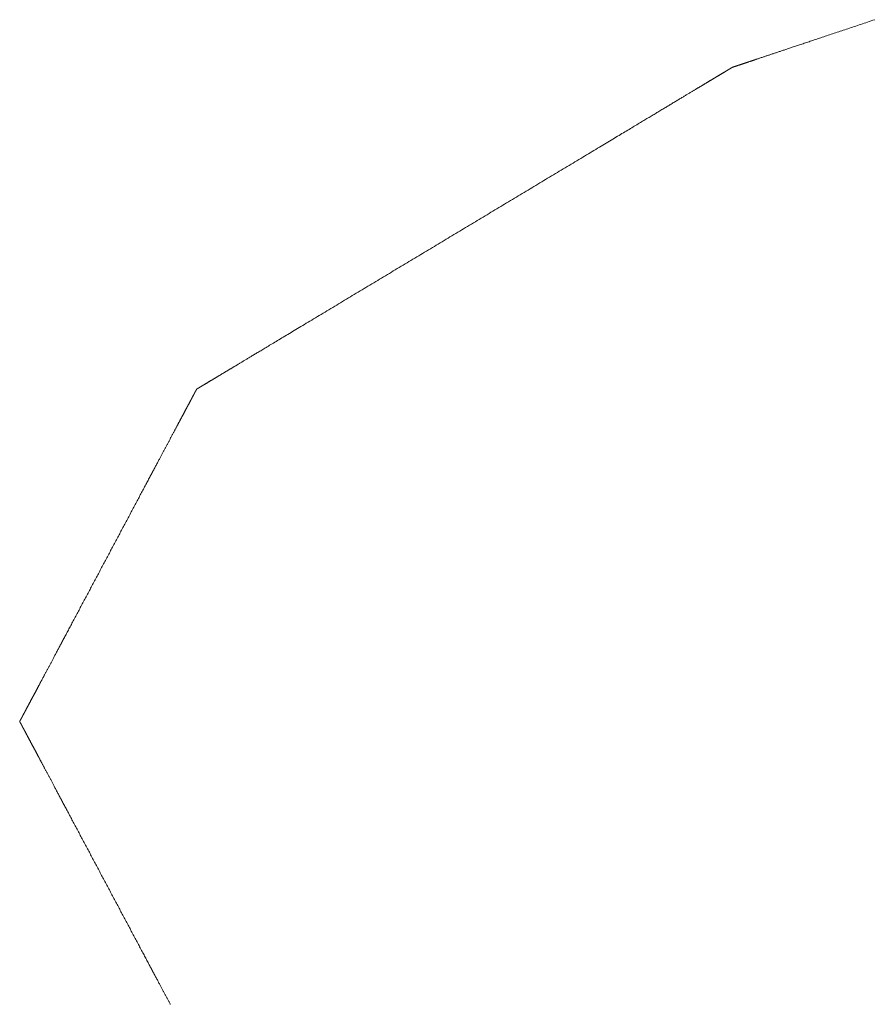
# Model space of a CAD drawing. Header units: inches. Extents: x 0 to 841, y 0 to 594.
# Tile 42 of 129: x 319 to 331, y 235 to 249. Entities that reach past the tile are written whole.
import ezdxf

# ---------------------------------------------------------------- set-up
doc = ezdxf.new("R2010")
doc.units = ezdxf.units.IN
doc.header["$LTSCALE"] = 46.255
doc.header["$MEASUREMENT"] = 0
doc.layers.get('0').update_dxf_attribs({"lineweight": 0})

msp = doc.modelspace()

# ---------------------------------------------------------------- linework, layer by layer
at = {"color": 2, "linetype": 'Continuous'}
msp.add_lwpolyline([(330.6668, 248.9744), (330.64, 248.9654), (330.6137, 248.9566), (330.5878, 248.948), (330.5625, 248.9395), (330.5376, 248.9312), (330.5131, 248.923), (330.489, 248.915), (330.4653, 248.9071), (330.4419, 248.8992), (330.4188, 248.8915), (330.396, 248.8839), (330.3733, 248.8763), (330.3509, 248.8688), (330.3286, 248.8614), (330.3065, 248.854), (330.2845, 248.8467), (330.2625, 248.8393), (330.2406, 248.832), (330.2186, 248.8247), (330.1967, 248.8173), (330.1748, 248.81), (330.153, 248.8027), (330.1312, 248.7955), (330.1095, 248.7882), (330.088, 248.781), (330.0665, 248.7738), (330.0451, 248.7667), (330.0239, 248.7596), (330.0029, 248.7526), (329.982, 248.7456), (329.9614, 248.7387), (329.9409, 248.7319), (329.9207, 248.7251), (329.9007, 248.7185), (329.881, 248.7119), (329.8615, 248.7054), (329.8422, 248.6989), (329.8232, 248.6926), (329.8045, 248.6863), (329.7859, 248.6801), (329.7677, 248.674), (329.7496, 248.668), (329.7318, 248.6621), (329.7143, 248.6562), (329.697, 248.6504), (329.6799, 248.6447), (329.6631, 248.6391), (329.6465, 248.6336), (329.6302, 248.6281), (329.6141, 248.6227), (329.5983, 248.6174), (329.5827, 248.6122), (329.5673, 248.6071), (329.5522, 248.6021), (329.5374, 248.5971), (329.5227, 248.5922), (329.5084, 248.5874), (329.4942, 248.5827), (329.4803, 248.578), (329.4667, 248.5735), (329.4533, 248.569), (329.4401, 248.5646), (329.4272, 248.5603), (329.4145, 248.5561), (329.4021, 248.5519), (329.3899, 248.5478), (329.3778, 248.5438), (329.366, 248.5398), (329.3543, 248.5359), (329.3427, 248.5321), (329.3313, 248.5282), (329.32, 248.5245), (329.3088, 248.5207), (329.2976, 248.517), (329.2866, 248.5133), (329.2755, 248.5096), (329.2645, 248.506), (329.2536, 248.5023), (329.2426, 248.4986), (329.2317, 248.495), (329.2207, 248.4913), (329.2098, 248.4877), (329.1989, 248.484), (329.1881, 248.4804), (329.1773, 248.4768), (329.1665, 248.4732), (329.1559, 248.4697), (329.1453, 248.4661), (329.1348, 248.4626), (329.1243, 248.4591), (329.114, 248.4557), (329.1038, 248.4522), (329.0937, 248.4489), (329.0837, 248.4455), (329.0738, 248.4422), (329.0641, 248.439), (329.0545, 248.4358), (329.045, 248.4326), (329.0357, 248.4295), (329.0265, 248.4264), (329.0175, 248.4234), (329.0086, 248.4205), (328.9999, 248.4176), (328.9913, 248.4147), (328.983, 248.4119), (328.9748, 248.4092), (328.9667, 248.4065), (328.9589, 248.4038), (328.9512, 248.4013), (328.9437, 248.3988), (328.9364, 248.3963), (328.9292, 248.394), (328.9223, 248.3916), (328.9155, 248.3894), (328.909, 248.3872), (328.9026, 248.385), (328.8963, 248.383), (328.8903, 248.3809), (328.8845, 248.379), (328.8788, 248.3771), (328.8733, 248.3753), (328.868, 248.3735), (328.8629, 248.3718), (328.858, 248.3701), (328.8532, 248.3686), (328.8486, 248.367), (328.8442, 248.3655), (328.8399, 248.3641), (328.8357, 248.3627), (328.8317, 248.3614), (328.8278, 248.3601), (328.8241, 248.3588), (328.8204, 248.3576), (328.8169, 248.3564), (328.8134, 248.3553), (328.81, 248.3541), (328.8067, 248.353), (328.8035, 248.3519), (328.8003, 248.3509), (328.7972, 248.3499), (328.7942, 248.3488), (328.7911, 248.3478), (328.7882, 248.3468), (328.7853, 248.3459), (328.7824, 248.3449), (328.7795, 248.3439), (328.7767, 248.343), (328.7739, 248.3421), (328.7711, 248.3411), (328.7683, 248.3402), (328.7656, 248.3393), (328.7628, 248.3384), (328.7601, 248.3374), (328.7573, 248.3365), (328.7546, 248.3356), (328.7519, 248.3347), (328.7491, 248.3338), (328.7464, 248.3329), (328.7437, 248.332), (328.741, 248.3311), (328.7383, 248.3302), (328.7357, 248.3293), (328.733, 248.3284), (328.7304, 248.3275), (328.7278, 248.3267), (328.7252, 248.3258), (328.7226, 248.3249), (328.7201, 248.3241), (328.7176, 248.3233), (328.7151, 248.3224), (328.7127, 248.3216), (328.7103, 248.3208), (328.7079, 248.32), (328.7056, 248.3192), (328.7033, 248.3185), (328.7011, 248.3177), (328.6989, 248.317), (328.6967, 248.3162), (328.6945, 248.3155), (328.6924, 248.3148), (328.6904, 248.3141), (328.6884, 248.3135), (328.6864, 248.3128), (328.6845, 248.3122), (328.6826, 248.3116), (328.6808, 248.3109), (328.679, 248.3104), (328.6773, 248.3098), (328.6756, 248.3092), (328.674, 248.3087), (328.6724, 248.3082), (328.6708, 248.3077), (328.6694, 248.3072), (328.6679, 248.3067), (328.6665, 248.3062), (328.6652, 248.3058), (328.6639, 248.3054), (328.6627, 248.3049), (328.6615, 248.3046), (328.6604, 248.3042), (328.6594, 248.3038), (328.6583, 248.3035), (328.6574, 248.3031), (328.6564, 248.3028), (328.6556, 248.3025), (328.6547, 248.3022), (328.6539, 248.302), (328.6531, 248.3017), (328.6524, 248.3014), (328.6517, 248.3012), (328.651, 248.301), (328.6504, 248.3008), (328.6497, 248.3006), (328.6492, 248.3004), (328.6486, 248.3002), (328.648, 248.3), (328.6475, 248.2998), (328.647, 248.2997), (328.6465, 248.2995), (328.646, 248.2993), (328.6456, 248.2992), (328.6451, 248.299), (328.6447, 248.2989), (328.6443, 248.2987), (328.6439, 248.2986), (328.6435, 248.2984), (328.6431, 248.2983), (328.6427, 248.2981), (328.6424, 248.298), (328.642, 248.2978), (328.6417, 248.2976), (328.6413, 248.2974), (328.641, 248.2972), (328.6407, 248.297), (328.6403, 248.2969), (328.64, 248.2967), (328.6397, 248.2965), (328.6393, 248.2963), (328.639, 248.2961), (328.6387, 248.2958), (328.6384, 248.2956), (328.638, 248.2954), (328.6377, 248.2952), (328.6374, 248.295), (328.637, 248.2948), (328.6367, 248.2946), (328.6363, 248.2944), (328.636, 248.2942), (328.6356, 248.294), (328.6352, 248.2937), (328.6348, 248.2935), (328.6344, 248.2933), (328.634, 248.293), (328.6336, 248.2928), (328.6332, 248.2925), (328.6328, 248.2923), (328.6323, 248.292), (328.6318, 248.2917), (328.6314, 248.2915), (328.6309, 248.2912), (328.6304, 248.2909), (328.6298, 248.2906), (328.6293, 248.2902), (328.6288, 248.2899), (328.6282, 248.2896), (328.6276, 248.2892), (328.6271, 248.2889), (328.6265, 248.2885), (328.6259, 248.2882), (328.6253, 248.2878), (328.6246, 248.2874), (328.624, 248.287), (328.6234, 248.2866), (328.6227, 248.2862), (328.622, 248.2858), (328.6214, 248.2854), (328.6207, 248.285), (328.62, 248.2846), (328.6193, 248.2842), (328.6186, 248.2838), (328.6178, 248.2833), (328.6171, 248.2829), (328.6164, 248.2825), (328.6156, 248.282), (328.6149, 248.2815), (328.6141, 248.2811), (328.6133, 248.2806), (328.6125, 248.2801), (328.6117, 248.2797), (328.6109, 248.2792), (328.6101, 248.2787), (328.6093, 248.2782), (328.6084, 248.2777), (328.6076, 248.2772), (328.6067, 248.2766), (328.6058, 248.2761), (328.6049, 248.2756), (328.604, 248.275), (328.6031, 248.2745), (328.6021, 248.2739), (328.6011, 248.2733), (328.6002, 248.2727), (328.5992, 248.2721), (328.5981, 248.2715), (328.5971, 248.2709), (328.596, 248.2702), (328.5949, 248.2696), (328.5938, 248.2689), (328.5927, 248.2682), (328.5915, 248.2675), (328.5902, 248.2668), (328.589, 248.266), (328.5877, 248.2652), (328.5863, 248.2644), (328.5849, 248.2636), (328.5835, 248.2627), (328.582, 248.2618), (328.5804, 248.2608), (328.5788, 248.2599), (328.5771, 248.2589), (328.5754, 248.2578), (328.5736, 248.2567), (328.5717, 248.2556), (328.5698, 248.2545), (328.5679, 248.2533), (328.5658, 248.2521), (328.5638, 248.2508), (328.5616, 248.2496), (328.5594, 248.2482), (328.5572, 248.2469), (328.5549, 248.2455), (328.5525, 248.2441), (328.5501, 248.2426), (328.5476, 248.2411), (328.545, 248.2396), (328.5424, 248.238), (328.5398, 248.2365), (328.5371, 248.2348), (328.5343, 248.2332), (328.5315, 248.2315), (328.5287, 248.2298), (328.5258, 248.228), (328.5228, 248.2263), (328.5198, 248.2245), (328.5168, 248.2227), (328.5137, 248.2208), (328.5106, 248.2189), (328.5075, 248.217), (328.5043, 248.2151), (328.501, 248.2132), (328.4978, 248.2112), (328.4945, 248.2092), (328.4911, 248.2072), (328.4878, 248.2052), (328.4844, 248.2032), (328.481, 248.2012), (328.4776, 248.1991), (328.4742, 248.1971), (328.4708, 248.195), (328.4673, 248.1929), (328.4638, 248.1908), (328.4604, 248.1888), (328.4569, 248.1867), (328.4535, 248.1846), (328.45, 248.1825), (328.4465, 248.1804), (328.4431, 248.1784), (328.4396, 248.1763), (328.4361, 248.1742), (328.4327, 248.1721), (328.4292, 248.17), (328.4257, 248.1679), (328.4223, 248.1659), (328.4188, 248.1638), (328.4153, 248.1617), (328.4119, 248.1596), (328.4084, 248.1575), (328.4049, 248.1555), (328.4015, 248.1534), (328.398, 248.1513), (328.3945, 248.1492), (328.391, 248.1471), (328.3875, 248.145), (328.3839, 248.1429), (328.3804, 248.1407), (328.3768, 248.1385), (328.3731, 248.1363), (328.3694, 248.1341), (328.3657, 248.1319), (328.3619, 248.1296), (328.358, 248.1273), (328.3541, 248.1249), (328.3501, 248.1225), (328.346, 248.12), (328.3418, 248.1175), (328.3376, 248.115), (328.3333, 248.1124), (328.3289, 248.1098), (328.3244, 248.1071), (328.3199, 248.1044), (328.3152, 248.1016), (328.3105, 248.0988), (328.3058, 248.0959), (328.3009, 248.093), (328.296, 248.09), (328.291, 248.087), (328.2859, 248.084), (328.2807, 248.0809), (328.2755, 248.0777), (328.2702, 248.0745), (328.2648, 248.0713), (328.2593, 248.068), (328.2538, 248.0647), (328.2482, 248.0613), (328.2425, 248.0579), (328.2367, 248.0544), (328.2308, 248.0509), (328.2249, 248.0473), (328.2189, 248.0437), (328.2128, 248.0401), (328.2066, 248.0364), (328.2004, 248.0326), (328.1941, 248.0288), (328.1877, 248.025), (328.1812, 248.0211), (328.1747, 248.0171), (328.168, 248.0131), (328.1612, 248.0091), (328.1544, 248.005), (328.1474, 248.0008), (328.1403, 247.9965), (328.1332, 247.9922), (328.1258, 247.9878), (328.1184, 247.9834), (328.1108, 247.9788), (328.1031, 247.9742), (328.0952, 247.9694), (328.0872, 247.9646), (328.0791, 247.9597), (328.0707, 247.9547), (328.0623, 247.9496), (328.0536, 247.9445), (328.0449, 247.9392), (328.0359, 247.9338), (328.0268, 247.9284), (328.0176, 247.9228), (328.0082, 247.9172), (327.9986, 247.9114), (327.9889, 247.9056), (327.9791, 247.8997), (327.9691, 247.8937), (327.9589, 247.8876), (327.9486, 247.8814), (327.9381, 247.8751), (327.9275, 247.8687), (327.9167, 247.8622), (327.9058, 247.8556), (327.8947, 247.849), (327.8834, 247.8422), (327.872, 247.8354), (327.8605, 247.8284), (327.8488, 247.8214), (327.8369, 247.8143), (327.8249, 247.8071), (327.8127, 247.7998), (327.8004, 247.7924), (327.7879, 247.7849), (327.7753, 247.7773), (327.7625, 247.7696), (327.7496, 247.7618), (327.7365, 247.754), (327.7233, 247.7461), (327.71, 247.7381), (327.6966, 247.73), (327.6831, 247.7219), (327.6696, 247.7138), (327.6559, 247.7056), (327.6422, 247.6974), (327.6285, 247.6891), (327.6147, 247.6808), (327.6008, 247.6725), (327.587, 247.6642), (327.5731, 247.6558), (327.5592, 247.6475), (327.5454, 247.6392), (327.5314, 247.6308), (327.5174, 247.6224), (327.5034, 247.614), (327.4892, 247.6054), (327.4749, 247.5969), (327.4604, 247.5882), (327.4458, 247.5794), (327.431, 247.5705), (327.4161, 247.5615), (327.4008, 247.5524), (327.3854, 247.5431), (327.3696, 247.5336), (327.3536, 247.524), (327.3373, 247.5142), (327.3206, 247.5042), (327.3037, 247.494), (327.2864, 247.4837), (327.2689, 247.4731), (327.251, 247.4624), (327.2328, 247.4515), (327.2143, 247.4404), (327.1956, 247.4291), (327.1765, 247.4176), (327.157, 247.4059), (327.1373, 247.3941), (327.1173, 247.3821), (327.097, 247.3699), (327.0763, 247.3575), (327.0554, 247.3449), (327.0341, 247.3321), (327.0126, 247.3192), (326.9907, 247.306), (326.9685, 247.2927), (326.946, 247.2792), (326.9232, 247.2655), (326.9001, 247.2516), (326.8767, 247.2376), (326.853, 247.2233), (326.8289, 247.2089), (326.8046, 247.1943), (326.78, 247.1795), (326.755, 247.1645), (326.7297, 247.1493), (326.7042, 247.1339), (326.6783, 247.1184), (326.6522, 247.1027), (326.6258, 247.0869), (326.5992, 247.0709), (326.5724, 247.0548), (326.5454, 247.0386), (326.5183, 247.0223), (326.491, 247.0059), (326.4636, 246.9894), (326.4361, 246.9729), (326.4085, 246.9563), (326.3808, 246.9397), (326.3531, 246.9231), (326.3254, 246.9064), (326.2977, 246.8898), (326.2699, 246.8731), (326.2422, 246.8565), (326.2145, 246.8398), (326.1867, 246.8232), (326.159, 246.8065), (326.1313, 246.7899), (326.1036, 246.7732), (326.0758, 246.7565), (326.0481, 246.7399), (326.0204, 246.7232), (325.9926, 246.7066), (325.9649, 246.6899), (325.9372, 246.6733), (325.9095, 246.6566), (325.8817, 246.64), (325.854, 246.6233), (325.8263, 246.6067), (325.7986, 246.59), (325.7708, 246.5734), (325.7431, 246.5567), (325.7154, 246.5401), (325.6876, 246.5234), (325.6599, 246.5067), (325.6322, 246.4901), (325.6045, 246.4734), (325.5767, 246.4568), (325.549, 246.4401), (325.5213, 246.4235), (325.4936, 246.4068), (325.4658, 246.3902), (325.4381, 246.3735), (325.4104, 246.3569), (325.3826, 246.3402), (325.3549, 246.3236), (325.3272, 246.3069), (325.2995, 246.2902), (325.2717, 246.2736), (325.244, 246.2569), (325.2163, 246.2403), (325.1886, 246.2236), (325.1608, 246.207), (325.1331, 246.1903), (325.1054, 246.1737), (325.0776, 246.157), (325.0499, 246.1404), (325.0222, 246.1237), (324.9945, 246.1071), (324.9667, 246.0904), (324.939, 246.0737), (324.9113, 246.0571), (324.8836, 246.0404), (324.8558, 246.0238), (324.8281, 246.0071), (324.8004, 245.9905), (324.7726, 245.9738), (324.7449, 245.9572), (324.7172, 245.9405), (324.6895, 245.9239), (324.6617, 245.9072), (324.634, 245.8906), (324.6063, 245.8739), (324.5786, 245.8573), (324.5508, 245.8406), (324.5231, 245.8239), (324.4954, 245.8073), (324.4676, 245.7906), (324.4399, 245.774), (324.4122, 245.7573), (324.3845, 245.7407), (324.3567, 245.724), (324.329, 245.7074), (324.3013, 245.6907), (324.2736, 245.6741), (324.2458, 245.6574), (324.2181, 245.6408), (324.1904, 245.6241), (324.1626, 245.6074), (324.1349, 245.5908), (324.1072, 245.5741), (324.0795, 245.5575), (324.0517, 245.5408), (324.024, 245.5242), (323.9963, 245.5075), (323.9686, 245.4909), (323.9408, 245.4742), (323.9131, 245.4576), (323.8854, 245.4409), (323.8576, 245.4243), (323.8299, 245.4076), (323.8022, 245.391), (323.7745, 245.3743), (323.7467, 245.3576), (323.719, 245.341), (323.6913, 245.3243), (323.6636, 245.3077), (323.6358, 245.291), (323.6081, 245.2744), (323.5804, 245.2577), (323.5526, 245.2411), (323.5249, 245.2244), (323.4972, 245.2078), (323.4695, 245.1911), (323.4417, 245.1745), (323.414, 245.1578), (323.3863, 245.1411), (323.3586, 245.1245), (323.3308, 245.1078), (323.3031, 245.0912), (323.2754, 245.0745), (323.2476, 245.0579), (323.2199, 245.0412), (323.1922, 245.0246), (323.1645, 245.0079), (323.1367, 244.9913), (323.109, 244.9746), (323.0813, 244.958), (323.0536, 244.9413), (323.0258, 244.9246), (322.9981, 244.908), (322.9704, 244.8913), (322.9427, 244.8747), (322.915, 244.8581), (322.8874, 244.8415), (322.8599, 244.825), (322.8325, 244.8085), (322.8052, 244.7921), (322.778, 244.7758), (322.751, 244.7596), (322.7242, 244.7435), (322.6977, 244.7275), (322.6713, 244.7117), (322.6452, 244.696), (322.6193, 244.6805), (322.5937, 244.6651), (322.5685, 244.65), (322.5435, 244.635), (322.5189, 244.6202), (322.4945, 244.6055), (322.4705, 244.5911), (322.4468, 244.5769), (322.4234, 244.5628), (322.4003, 244.5489), (322.3775, 244.5352), (322.355, 244.5217), (322.3328, 244.5084), (322.3109, 244.4953), (322.2894, 244.4823), (322.2681, 244.4695), (322.2471, 244.457), (322.2265, 244.4446), (322.2062, 244.4324), (322.1862, 244.4203), (322.1665, 244.4085), (322.1472, 244.3969), (322.1283, 244.3856), (322.1097, 244.3744), (322.0915, 244.3635), (322.0737, 244.3528), (322.0563, 244.3423), (322.0393, 244.3321), (322.0227, 244.3222), (322.0066, 244.3125), (321.9909, 244.3031), (321.9757, 244.2939), (321.9609, 244.285), (321.9465, 244.2764), (321.9326, 244.268), (321.9191, 244.2599), (321.9059, 244.252), (321.8931, 244.2443), (321.8807, 244.2368), (321.8685, 244.2296), (321.8567, 244.2224), (321.8451, 244.2155), (321.8338, 244.2087), (321.8228, 244.2021), (321.8119, 244.1956), (321.8013, 244.1892), (321.7908, 244.1829), (321.7805, 244.1767), (321.7703, 244.1706), (321.7603, 244.1645), (321.7504, 244.1586), (321.7407, 244.1528), (321.7312, 244.1471), (321.7218, 244.1414), (321.7125, 244.1359), (321.7035, 244.1304), (321.6945, 244.125), (321.6857, 244.1198), (321.6771, 244.1146), (321.6686, 244.1095), (321.6603, 244.1045), (321.6522, 244.0996), (321.6442, 244.0948), (321.6363, 244.0901), (321.6286, 244.0854), (321.6209, 244.0808), (321.6134, 244.0763), (321.606, 244.0719), (321.5987, 244.0675), (321.5915, 244.0632), (321.5844, 244.0589), (321.5773, 244.0546), (321.5702, 244.0504), (321.5633, 244.0462), (321.5563, 244.042), (321.5493, 244.0378), (321.5424, 244.0337), (321.5355, 244.0295), (321.5285, 244.0254), (321.5216, 244.0212), (321.5147, 244.017), (321.5078, 244.0129), (321.5008, 244.0087), (321.4939, 244.0045), (321.487, 244.0004), (321.48, 243.9962), (321.4731, 243.992), (321.4662, 243.9879), (321.4592, 243.9837), (321.4523, 243.9796), (321.4454, 243.9754), (321.4384, 243.9712), (321.4315, 243.9671), (321.4246, 243.9629), (321.4177, 243.9588), (321.4108, 243.9546), (321.4039, 243.9505), (321.397, 243.9464), (321.3902, 243.9423), (321.3834, 243.9382), (321.3767, 243.9341), (321.37, 243.9301), (321.3633, 243.9261), (321.3567, 243.9222), (321.3502, 243.9182), (321.3437, 243.9144), (321.3373, 243.9105), (321.331, 243.9067), (321.3248, 243.903), (321.3186, 243.8993), (321.3125, 243.8956), (321.3065, 243.892), (321.3006, 243.8884), (321.2948, 243.8849), (321.289, 243.8815), (321.2833, 243.878), (321.2777, 243.8747), (321.2721, 243.8713), (321.2666, 243.868), (321.2612, 243.8648), (321.2559, 243.8616), (321.2507, 243.8585), (321.2455, 243.8554), (321.2405, 243.8523), (321.2355, 243.8493), (321.2305, 243.8464), (321.2257, 243.8435), (321.221, 243.8406), (321.2163, 243.8378), (321.2118, 243.8351), (321.2073, 243.8324), (321.203, 243.8298), (321.1987, 243.8273), (321.1946, 243.8248), (321.1906, 243.8223), (321.1866, 243.82), (321.1828, 243.8177), (321.1791, 243.8155), (321.1755, 243.8133), (321.1721, 243.8112), (321.1687, 243.8092), (321.1654, 243.8072), (321.1622, 243.8053), (321.1591, 243.8034), (321.156, 243.8016), (321.1531, 243.7998), (321.1502, 243.7981), (321.1474, 243.7964), (321.1446, 243.7947), (321.1419, 243.7931), (321.1392, 243.7915), (321.1366, 243.7899), (321.134, 243.7884), (321.1315, 243.7869), (321.129, 243.7854), (321.1265, 243.7839), (321.1241, 243.7824), (321.1218, 243.781), (321.1194, 243.7796), (321.1172, 243.7783), (321.1149, 243.7769), (321.1128, 243.7756), (321.1106, 243.7743), (321.1086, 243.7731), (321.1065, 243.7719), (321.1046, 243.7707), (321.1027, 243.7696), (321.1008, 243.7685), (321.099, 243.7674), (321.0973, 243.7663), (321.0956, 243.7653), (321.094, 243.7643), (321.0924, 243.7634), (321.0908, 243.7624), (321.0893, 243.7615), (321.0878, 243.7606), (321.0864, 243.7598), (321.085, 243.7589), (321.0836, 243.7581), (321.0822, 243.7573), (321.0809, 243.7565), (321.0796, 243.7557), (321.0783, 243.7549), (321.077, 243.7541), (321.0758, 243.7534), (321.0745, 243.7527), (321.0733, 243.7519), (321.0721, 243.7512), (321.071, 243.7505), (321.0698, 243.7498), (321.0687, 243.7492), (321.0676, 243.7485), (321.0666, 243.7479), (321.0655, 243.7473), (321.0645, 243.7467), (321.0635, 243.7461), (321.0626, 243.7455), (321.0617, 243.7449), (321.0608, 243.7444), (321.0599, 243.7439), (321.0591, 243.7434), (321.0583, 243.7429), (321.0575, 243.7424), (321.0567, 243.7419), (321.0559, 243.7415), (321.0552, 243.741), (321.0545, 243.7406), (321.0538, 243.7402), (321.0532, 243.7398), (321.0525, 243.7394), (321.0519, 243.739), (321.0512, 243.7386), (321.0506, 243.7383), (321.05, 243.7379), (321.0495, 243.7376), (321.0489, 243.7373), (321.0483, 243.7369), (321.0478, 243.7366), (321.0473, 243.7363), (321.0468, 243.736), (321.0463, 243.7357), (321.0458, 243.7354), (321.0454, 243.7352), (321.0449, 243.7349), (321.0445, 243.7347), (321.0441, 243.7344), (321.0437, 243.7342), (321.0434, 243.734), (321.043, 243.7337), (321.0427, 243.7335), (321.0424, 243.7333), (321.042, 243.7332), (321.0418, 243.733), (321.0415, 243.7328), (321.0412, 243.7326), (321.041, 243.7325), (321.0407, 243.7323), (321.0405, 243.7322), (321.0403, 243.7321), (321.0401, 243.7319), (321.0399, 243.7318), (321.0397, 243.7317), (321.0395, 243.7316), (321.0393, 243.7315), (321.0391, 243.7314), (321.039, 243.7313), (321.0388, 243.7312), (321.0387, 243.7311), (321.0385, 243.731), (321.0384, 243.7309), (321.0382, 243.7309), (321.0381, 243.7308), (321.038, 243.7307), (321.0379, 243.7306), (321.0377, 243.7305), (321.0376, 243.7305), (321.0375, 243.7304), (321.0375, 243.7303), (321.0374, 243.7302), (321.0373, 243.7301), (321.0372, 243.73), (321.0371, 243.7299), (321.0371, 243.7298), (321.037, 243.7297), (321.037, 243.7296), (321.0369, 243.7295), (321.0368, 243.7294), (321.0368, 243.7293), (321.0367, 243.7291), (321.0367, 243.729), (321.0366, 243.7289), (321.0366, 243.7288), (321.0365, 243.7287), (321.0365, 243.7286), (321.0364, 243.7285), (321.0364, 243.7284), (321.0363, 243.7283), (321.0362, 243.7282), (321.0362, 243.728), (321.0361, 243.7279), (321.036, 243.7278), (321.036, 243.7277), (321.0359, 243.7276), (321.0358, 243.7274), (321.0358, 243.7273), (321.0357, 243.7272), (321.0356, 243.727), (321.0355, 243.7269), (321.0354, 243.7267), (321.0354, 243.7266), (321.0353, 243.7264), (321.0352, 243.7262), (321.0351, 243.726), (321.035, 243.7259), (321.0349, 243.7257), (321.0348, 243.7255), (321.0347, 243.7253), (321.0346, 243.7251), (321.0345, 243.7249), (321.0343, 243.7246), (321.0342, 243.7244), (321.0341, 243.7242), (321.0339, 243.7239), (321.0338, 243.7236), (321.0337, 243.7234), (321.0335, 243.7231), (321.0334, 243.7228), (321.0332, 243.7225), (321.033, 243.7222), (321.0329, 243.7219), (321.0327, 243.7216), (321.0325, 243.7212), (321.0323, 243.7209), (321.0322, 243.7206), (321.032, 243.7202), (321.0318, 243.7198), (321.0316, 243.7195), (321.0314, 243.7191), (321.0312, 243.7187), (321.0309, 243.7183), (321.0307, 243.7179), (321.0305, 243.7174), (321.0303, 243.717), (321.03, 243.7165), (321.0298, 243.7161), (321.0295, 243.7156), (321.0293, 243.7151), (321.029, 243.7146), (321.0287, 243.7141), (321.0284, 243.7135), (321.0281, 243.713), (321.0278, 243.7124), (321.0275, 243.7118), (321.0272, 243.7112), (321.0268, 243.7106), (321.0265, 243.7099), (321.0262, 243.7093), (321.0258, 243.7086), (321.0254, 243.7079), (321.0251, 243.7072), (321.0247, 243.7065), (321.0243, 243.7058), (321.0239, 243.705), (321.0235, 243.7042), (321.0231, 243.7035), (321.0226, 243.7027), (321.0222, 243.7019), (321.0218, 243.7011), (321.0213, 243.7002), (321.0209, 243.6994), (321.0204, 243.6986), (321.02, 243.6977), (321.0195, 243.6968), (321.0191, 243.6959), (321.0186, 243.695), (321.0181, 243.6941), (321.0176, 243.6932), (321.0171, 243.6923), (321.0166, 243.6913), (321.0161, 243.6904), (321.0156, 243.6894), (321.0151, 243.6884), (321.0145, 243.6875), (321.014, 243.6864), (321.0135, 243.6854), (321.0129, 243.6844), (321.0123, 243.6834), (321.0118, 243.6823), (321.0112, 243.6812), (321.0106, 243.6801), (321.01, 243.679), (321.0094, 243.6779), (321.0088, 243.6767), (321.0082, 243.6755), (321.0075, 243.6743), (321.0069, 243.6731), (321.0062, 243.6719), (321.0056, 243.6706), (321.0049, 243.6693), (321.0042, 243.668), (321.0035, 243.6667), (321.0027, 243.6653), (321.002, 243.6639), (321.0012, 243.6625), (321.0005, 243.6611), (320.9997, 243.6596), (320.9989, 243.6581), (320.9981, 243.6566), (320.9973, 243.6551), (320.9965, 243.6536), (320.9956, 243.652), (320.9948, 243.6504), (320.9939, 243.6488), (320.993, 243.6471), (320.9922, 243.6454), (320.9912, 243.6437), (320.9903, 243.642), (320.9894, 243.6403), (320.9885, 243.6385), (320.9875, 243.6367), (320.9865, 243.6349), (320.9856, 243.6331), (320.9846, 243.6312), (320.9836, 243.6293), (320.9825, 243.6274), (320.9815, 243.6255), (320.9805, 243.6235), (320.9794, 243.6215), (320.9783, 243.6195), (320.9773, 243.6175), (320.9762, 243.6155), (320.9751, 243.6134), (320.974, 243.6113), (320.9729, 243.6092), (320.9717, 243.6071), (320.9706, 243.605), (320.9695, 243.6029), (320.9683, 243.6008), (320.9672, 243.5986), (320.9661, 243.5965), (320.9649, 243.5943), (320.9638, 243.5922), (320.9626, 243.59), (320.9615, 243.5879), (320.9603, 243.5857), (320.9592, 243.5835), (320.958, 243.5814), (320.9568, 243.5792), (320.9557, 243.5769), (320.9545, 243.5747), (320.9533, 243.5724), (320.952, 243.5701), (320.9508, 243.5678), (320.9495, 243.5655), (320.9483, 243.5631), (320.947, 243.5606), (320.9456, 243.5581), (320.9443, 243.5556), (320.9429, 243.553), (320.9415, 243.5504), (320.9401, 243.5477), (320.9387, 243.545), (320.9372, 243.5422), (320.9357, 243.5394), (320.9341, 243.5365), (320.9326, 243.5336), (320.931, 243.5307), (320.9294, 243.5277), (320.9278, 243.5246), (320.9261, 243.5215), (320.9245, 243.5184), (320.9227, 243.5152), (320.921, 243.5119), (320.9193, 243.5086), (320.9175, 243.5053), (320.9157, 243.5019), (320.9138, 243.4984), (320.912, 243.4949), (320.9101, 243.4914), (320.9082, 243.4878), (320.9063, 243.4842), (320.9043, 243.4805), (320.9023, 243.4768), (320.9003, 243.473), (320.8983, 243.4692), (320.8962, 243.4653), (320.8941, 243.4614), (320.892, 243.4575), (320.8899, 243.4534), (320.8877, 243.4494), (320.8855, 243.4453), (320.8833, 243.4412), (320.8811, 243.437), (320.8789, 243.4328), (320.8767, 243.4286), (320.8744, 243.4244), (320.8721, 243.4202), (320.8699, 243.4159), (320.8676, 243.4116), (320.8653, 243.4073), (320.863, 243.403), (320.8607, 243.3987), (320.8584, 243.3944), (320.8561, 243.3901), (320.8538, 243.3858), (320.8515, 243.3815), (320.8492, 243.3771), (320.8469, 243.3727), (320.8445, 243.3683), (320.8421, 243.3638), (320.8397, 243.3593), (320.8373, 243.3547), (320.8348, 243.35), (320.8323, 243.3453), (320.8297, 243.3405), (320.8271, 243.3356), (320.8245, 243.3307), (320.8218, 243.3256), (320.819, 243.3204), (320.8162, 243.3152), (320.8134, 243.3098), (320.8105, 243.3044), (320.8075, 243.2989), (320.8045, 243.2932), (320.8015, 243.2875), (320.7984, 243.2817), (320.7952, 243.2757), (320.792, 243.2697), (320.7888, 243.2636), (320.7854, 243.2574), (320.7821, 243.2511), (320.7787, 243.2447), (320.7752, 243.2382), (320.7717, 243.2316), (320.7681, 243.2249), (320.7645, 243.2181), (320.7609, 243.2113), (320.7572, 243.2043), (320.7534, 243.1972), (320.7496, 243.19), (320.7457, 243.1828), (320.7418, 243.1754), (320.7378, 243.168), (320.7338, 243.1604), (320.7297, 243.1528), (320.7256, 243.1451), (320.7214, 243.1372), (320.7172, 243.1293), (320.7129, 243.1213), (320.7086, 243.1132), (320.7043, 243.105), (320.6999, 243.0968), (320.6954, 243.0884), (320.691, 243.0801), (320.6865, 243.0717), (320.682, 243.0632), (320.6775, 243.0547), (320.6729, 243.0462), (320.6684, 243.0376), (320.6638, 243.029), (320.6592, 243.0204), (320.6546, 243.0118), (320.6501, 243.0032), (320.6455, 242.9946), (320.6409, 242.986), (320.6363, 242.9774), (320.6317, 242.9688), (320.6272, 242.9603), (320.6226, 242.9517), (320.618, 242.9431), (320.6134, 242.9345), (320.6088, 242.9259), (320.6043, 242.9173), (320.5997, 242.9087), (320.5951, 242.9001), (320.5905, 242.8915), (320.5859, 242.8829), (320.5814, 242.8743), (320.5768, 242.8657), (320.5722, 242.857), (320.5676, 242.8483), (320.5629, 242.8396), (320.5582, 242.8308), (320.5535, 242.822), (320.5487, 242.813), (320.5439, 242.8039), (320.539, 242.7948), (320.5341, 242.7855), (320.529, 242.776), (320.5239, 242.7664), (320.5187, 242.7567), (320.5134, 242.7467), (320.508, 242.7366), (320.5025, 242.7263), (320.4969, 242.7158), (320.4913, 242.7051), (320.4854, 242.6942), (320.4795, 242.6831), (320.4735, 242.6719), (320.4674, 242.6604), (320.4612, 242.6487), (320.4549, 242.6369), (320.4485, 242.6249), (320.442, 242.6126), (320.4354, 242.6002), (320.4287, 242.5876), (320.4218, 242.5748), (320.4149, 242.5618), (320.4079, 242.5486), (320.4008, 242.5352), (320.3936, 242.5217), (320.3862, 242.5079), (320.3788, 242.494), (320.3713, 242.4798), (320.3636, 242.4655), (320.3559, 242.451), (320.3481, 242.4363), (320.3401, 242.4214), (320.3321, 242.4063), (320.3239, 242.391), (320.3157, 242.3755), (320.3073, 242.3599), (320.2989, 242.344), (320.2904, 242.328), (320.2817, 242.3118), (320.273, 242.2954), (320.2642, 242.2789), (320.2554, 242.2623), (320.2465, 242.2456), (320.2375, 242.2287), (320.2285, 242.2118), (320.2194, 242.1948), (320.2103, 242.1777), (320.2012, 242.1606), (320.1921, 242.1435), (320.1829, 242.1263), (320.1738, 242.1091), (320.1646, 242.0919), (320.1555, 242.0747), (320.1463, 242.0575), (320.1371, 242.0403), (320.128, 242.0231), (320.1188, 242.0059), (320.1097, 241.9887), (320.1005, 241.9715), (320.0913, 241.9543), (320.0822, 241.9371), (320.073, 241.92), (320.0639, 241.9028), (320.0547, 241.8856), (320.0455, 241.8684), (320.0364, 241.8512), (320.0272, 241.834), (320.0181, 241.8168), (320.0089, 241.7996), (319.9997, 241.7824), (319.9906, 241.7652), (319.9814, 241.748), (319.9723, 241.7308), (319.9631, 241.7136), (319.9539, 241.6964), (319.9448, 241.6792), (319.9356, 241.662), (319.9265, 241.6448), (319.9173, 241.6276), (319.9082, 241.6104), (319.899, 241.5932), (319.8898, 241.5761), (319.8807, 241.5589), (319.8715, 241.5417), (319.8624, 241.5245), (319.8532, 241.5073), (319.844, 241.4901), (319.8349, 241.4729), (319.8257, 241.4557), (319.8166, 241.4385), (319.8074, 241.4213), (319.7982, 241.4041), (319.7891, 241.3869), (319.7799, 241.3697), (319.7708, 241.3525), (319.7616, 241.3353), (319.7524, 241.3181), (319.7433, 241.3009), (319.7341, 241.2837), (319.725, 241.2665), (319.7158, 241.2493), (319.7066, 241.2322), (319.6975, 241.215), (319.6883, 241.1978), (319.6792, 241.1806), (319.67, 241.1634), (319.6608, 241.1462), (319.6517, 241.129), (319.6425, 241.1118), (319.6334, 241.0946), (319.6242, 241.0774), (319.6151, 241.0602), (319.6059, 241.043), (319.5967, 241.0258), (319.5876, 241.0086), (319.5784, 240.9914), (319.5693, 240.9742), (319.5601, 240.957), (319.5509, 240.9398), (319.5418, 240.9226), (319.5326, 240.9054), (319.5235, 240.8882), (319.5143, 240.8711), (319.5051, 240.8539), (319.496, 240.8367), (319.4868, 240.8195), (319.4777, 240.8023), (319.4685, 240.7851), (319.4593, 240.7679), (319.4502, 240.7507), (319.441, 240.7335), (319.4319, 240.7163), (319.4227, 240.6991), (319.4135, 240.6819), (319.4044, 240.6647), (319.3952, 240.6475), (319.3861, 240.6303), (319.3769, 240.6131), (319.3677, 240.5959), (319.3586, 240.5787), (319.3494, 240.5615), (319.3403, 240.5444), (319.3311, 240.5272), (319.322, 240.51), (319.3129, 240.4929), (319.3038, 240.4758), (319.2947, 240.4588), (319.2857, 240.4419), (319.2767, 240.4251), (319.2678, 240.4083), (319.259, 240.3917), (319.2502, 240.3752), (319.2415, 240.3589), (319.2328, 240.3427), (319.2243, 240.3266), (319.2159, 240.3108), (319.2075, 240.2951), (319.1993, 240.2796), (319.1911, 240.2644), (319.1831, 240.2493), (319.1751, 240.2344), (319.1673, 240.2196), (319.1596, 240.2051), (319.1519, 240.1908), (319.1444, 240.1767), (319.137, 240.1627), (319.1297, 240.149), (319.1224, 240.1354), (319.1153, 240.122), (319.1083, 240.1088), (319.1014, 240.0958), (319.0945, 240.083), (319.0878, 240.0704), (319.0812, 240.058), (319.0747, 240.0458), (319.0683, 240.0338), (319.062, 240.0219), (319.0558, 240.0103), (319.0497, 239.9988), (319.0437, 239.9875), (319.0378, 239.9764), (319.032, 239.9655), (319.0263, 239.9548), (319.0207, 239.9443), (319.0152, 239.934), (319.0098, 239.9239), (319.0045, 239.914), (318.9993, 239.9042), (318.9942, 239.8946), (318.9891, 239.8852), (318.9842, 239.8759), (318.9793, 239.8667), (318.9745, 239.8576), (318.9697, 239.8487), (318.965, 239.8398), (318.9603, 239.831), (318.9556, 239.8223), (318.951, 239.8136), (318.9464, 239.805), (318.9418, 239.7964), (318.9373, 239.7878), (318.9327, 239.7792), (318.9281, 239.7706), (318.9235, 239.762), (318.919, 239.7534), (318.9144, 239.7449), (318.9099, 239.7364), (318.9054, 239.7279), (318.9009, 239.7195), (318.8964, 239.7112), (318.892, 239.7029), (318.8876, 239.6946), (318.8833, 239.6864), (318.879, 239.6783), (318.8747, 239.6703), (318.8705, 239.6624), (318.8663, 239.6546), (318.8622, 239.6468), (318.8581, 239.6392), (318.8541, 239.6316), (318.8501, 239.6242), (318.8462, 239.6168), (318.8423, 239.6096), (318.8385, 239.6024), (318.8347, 239.5953), (318.831, 239.5884), (318.8274, 239.5815), (318.8238, 239.5747), (318.8202, 239.568), (318.8167, 239.5614), (318.8132, 239.5549), (318.8098, 239.5485), (318.8065, 239.5422), (318.8031, 239.536), (318.7999, 239.5299), (318.7967, 239.5239), (318.7935, 239.5179), (318.7904, 239.5121), (318.7874, 239.5064), (318.7844, 239.5008), (318.7814, 239.4952), (318.7785, 239.4898), (318.7757, 239.4844), (318.7729, 239.4792), (318.7701, 239.474), (318.7674, 239.4689), (318.7648, 239.464), (318.7622, 239.4591), (318.7596, 239.4543), (318.7571, 239.4496), (318.7546, 239.4449), (318.7522, 239.4403), (318.7498, 239.4358), (318.7474, 239.4313), (318.745, 239.4269), (318.7427, 239.4225), (318.7404, 239.4181), (318.7381, 239.4138), (318.7358, 239.4095), (318.7335, 239.4052), (318.7312, 239.4009), (318.7289, 239.3966), (318.7266, 239.3923), (318.7243, 239.388), (318.722, 239.3837), (318.7197, 239.3794), (318.7174, 239.3751), (318.7151, 239.3708), (318.7128, 239.3665), (318.7106, 239.3622), (318.7083, 239.3579), (318.706, 239.3536), (318.7037, 239.3493), (318.7014, 239.345), (318.6991, 239.3407), (318.6968, 239.3364), (318.6945, 239.3321), (318.6922, 239.3278), (318.69, 239.3235), (318.6877, 239.3192), (318.6854, 239.315), (318.6831, 239.3107), (318.6809, 239.3065), (318.6786, 239.3023), (318.6764, 239.2981), (318.6742, 239.2939), (318.672, 239.2898), (318.6698, 239.2857), (318.6677, 239.2817), (318.6655, 239.2777), (318.6634, 239.2737), (318.6613, 239.2698), (318.6593, 239.2659), (318.6572, 239.2621), (318.6552, 239.2583), (318.6532, 239.2546), (318.6513, 239.2509), (318.6494, 239.2473), (318.6474, 239.2437), (318.6456, 239.2402), (318.6437, 239.2367), (318.6419, 239.2333), (318.6401, 239.2299), (318.6383, 239.2265), (318.6365, 239.2232), (318.6348, 239.22), (318.6331, 239.2168), (318.6314, 239.2136), (318.6298, 239.2105), (318.6281, 239.2075), (318.6265, 239.2044), (318.625, 239.2015), (318.6234, 239.1986), (318.6219, 239.1957), (318.6204, 239.1929), (318.6189, 239.1901), (318.6175, 239.1874), (318.616, 239.1847), (318.6146, 239.1821), (318.6133, 239.1795), (318.6119, 239.177), (318.6106, 239.1745), (318.6093, 239.1721), (318.608, 239.1697), (318.6067, 239.1673), (318.6055, 239.165), (318.6043, 239.1627), (318.6031, 239.1604), (318.6019, 239.1582), (318.6007, 239.156), (318.5995, 239.1538), (318.5984, 239.1516), (318.5972, 239.1494), (318.5961, 239.1473), (318.5949, 239.1451), (318.5938, 239.143), (318.5926, 239.1408), (318.5915, 239.1387), (318.5903, 239.1365), (318.5892, 239.1344), (318.5881, 239.1322), (318.5869, 239.1301), (318.5858, 239.128), (318.5847, 239.1259), (318.5836, 239.1238), (318.5825, 239.1217), (318.5814, 239.1197), (318.5803, 239.1176), (318.5792, 239.1156), (318.5781, 239.1136), (318.5771, 239.1116), (318.576, 239.1096), (318.575, 239.1077), (318.574, 239.1058), (318.573, 239.1039), (318.572, 239.1021), (318.571, 239.1002), (318.57, 239.0984), (318.5691, 239.0966), (318.5681, 239.0948), (318.5672, 239.0931), (318.5663, 239.0914), (318.5654, 239.0897), (318.5645, 239.088), (318.5636, 239.0864), (318.5628, 239.0847), (318.5619, 239.0831), (318.5611, 239.0816), (318.5603, 239.08), (318.5594, 239.0785), (318.5586, 239.077), (318.5579, 239.0755), (318.5571, 239.0741), (318.5563, 239.0727), (318.5556, 239.0713), (318.5549, 239.0699), (318.5542, 239.0686), (318.5535, 239.0673), (318.5528, 239.0661), (318.5522, 239.0649), (318.5516, 239.0637), (318.5509, 239.0625), (318.5504, 239.0614), (318.5498, 239.0604), (318.5492, 239.0593), (318.5487, 239.0583), (318.5481, 239.0573), (318.5476, 239.0563), (318.5471, 239.0554), (318.5466, 239.0545), (318.5462, 239.0536), (318.5457, 239.0527), (318.5452, 239.0518), (318.5448, 239.051), (318.5444, 239.0502), (318.5439, 239.0494), (318.5435, 239.0486), (318.5431, 239.0478), (318.5427, 239.047), (318.5423, 239.0462), (318.5419, 239.0455), (318.5415, 239.0447), (318.5411, 239.044), (318.5407, 239.0433), (318.5403, 239.0426), (318.5399, 239.0419), (318.5396, 239.0412), (318.5392, 239.0406), (318.5389, 239.0399), (318.5385, 239.0393), (318.5382, 239.0386), (318.5379, 239.038), (318.5375, 239.0374), (318.5372, 239.0368), (318.5369, 239.0362), (318.5366, 239.0356), (318.5363, 239.0351), (318.536, 239.0345), (318.5357, 239.034), (318.5354, 239.0334), (318.5351, 239.0329), (318.5349, 239.0324), (318.5346, 239.0318), (318.5343, 239.0313), (318.534, 239.0308), (318.5338, 239.0303), (318.5335, 239.0298), (318.5333, 239.0294), (318.533, 239.0289), (318.5328, 239.0284), (318.5325, 239.0279), (318.5323, 239.0275), (318.5321, 239.027), (318.5318, 239.0266), (318.5316, 239.0262), (318.5314, 239.0257), (318.5311, 239.0253), (318.5309, 239.0249), (318.5307, 239.0245), (318.5305, 239.0241), (318.5303, 239.0237), (318.5301, 239.0234), (318.5299, 239.023), (318.5297, 239.0226), (318.5295, 239.0223), (318.5293, 239.0219), (318.5291, 239.0216), (318.529, 239.0213), (318.5288, 239.021), (318.5286, 239.0207), (318.5285, 239.0204), (318.5283, 239.0201), (318.5282, 239.0198), (318.528, 239.0195), (318.5279, 239.0193), (318.5277, 239.019), (318.5276, 239.0188), (318.5275, 239.0186), (318.5274, 239.0183), (318.5273, 239.0181), (318.5272, 239.0179), (318.5271, 239.0177), (318.527, 239.0175), (318.5269, 239.0173), (318.5268, 239.0171), (318.5267, 239.0169), (318.5266, 239.0168), (318.5265, 239.0166), (318.5264, 239.0164), (318.5263, 239.0163), (318.5262, 239.0161), (318.5261, 239.016), (318.526, 239.0158), (318.5259, 239.0157), (318.5258, 239.0155), (318.5257, 239.0154), (318.5256, 239.0152), (318.5255, 239.0151), (318.5254, 239.0149), (318.5253, 239.0148), (318.5253, 239.0147), (318.5252, 239.0145), (318.5251, 239.0144), (318.5251, 239.0143), (318.5251, 239.0141), (318.5251, 239.014), (318.5251, 239.0139), (318.5251, 239.0137), (318.5251, 239.0136), (318.5252, 239.0134), (318.5253, 239.0133), (318.5253, 239.0132), (318.5254, 239.013), (318.5255, 239.0129), (318.5256, 239.0128), (318.5257, 239.0126), (318.5258, 239.0125), (318.5259, 239.0123), (318.526, 239.0122), (318.5261, 239.012), (318.5262, 239.0119), (318.5263, 239.0117), (318.5264, 239.0115), (318.5265, 239.0114), (318.5266, 239.0112), (318.5267, 239.011), (318.5268, 239.0109), (318.5269, 239.0107), (318.527, 239.0105), (318.5271, 239.0103), (318.5272, 239.0101), (318.5273, 239.0099), (318.5274, 239.0097), (318.5275, 239.0094), (318.5276, 239.0092), (318.5277, 239.009), (318.5279, 239.0087), (318.528, 239.0084), (318.5282, 239.0082), (318.5283, 239.0079), (318.5285, 239.0076), (318.5286, 239.0073), (318.5288, 239.007), (318.529, 239.0067), (318.5291, 239.0064), (318.5293, 239.006), (318.5295, 239.0057), (318.5297, 239.0054), (318.5299, 239.005), (318.5301, 239.0046), (318.5303, 239.0042), (318.5305, 239.0039), (318.5307, 239.0035), (318.5309, 239.0031), (318.5311, 239.0027), (318.5314, 239.0022), (318.5316, 239.0018), (318.5318, 239.0014), (318.5321, 239.0009), (318.5323, 239.0005), (318.5325, 239), (318.5328, 238.9996), (318.533, 238.9991), (318.5333, 238.9986), (318.5335, 238.9981), (318.5338, 238.9976), (318.534, 238.9971), (318.5343, 238.9966), (318.5346, 238.9961), (318.5349, 238.9956), (318.5351, 238.9951), (318.5354, 238.9946), (318.5357, 238.994), (318.536, 238.9935), (318.5363, 238.9929), (318.5366, 238.9924), (318.5369, 238.9918), (318.5372, 238.9912), (318.5375, 238.9906), (318.5379, 238.99), (318.5382, 238.9894), (318.5385, 238.9887), (318.5389, 238.9881), (318.5392, 238.9874), (318.5396, 238.9868), (318.5399, 238.9861), (318.5403, 238.9854), (318.5407, 238.9847), (318.5411, 238.984), (318.5415, 238.9832), (318.5419, 238.9825), (318.5423, 238.9817), (318.5427, 238.981), (318.5431, 238.9802), (318.5435, 238.9794), (318.5439, 238.9786), (318.5444, 238.9778), (318.5448, 238.977), (318.5452, 238.9761), (318.5457, 238.9753), (318.5462, 238.9744), (318.5466, 238.9735), (318.5471, 238.9726), (318.5476, 238.9716), (318.5481, 238.9707), (318.5487, 238.9697), (318.5492, 238.9687), (318.5498, 238.9676), (318.5504, 238.9665), (318.5509, 238.9654), (318.5516, 238.9643), (318.5522, 238.9631), (318.5528, 238.9619), (318.5535, 238.9606), (318.5542, 238.9593), (318.5549, 238.958), (318.5556, 238.9567), (318.5563, 238.9553), (318.5571, 238.9539), (318.5579, 238.9525), (318.5586, 238.951), (318.5594, 238.9495), (318.5603, 238.948), (318.5611, 238.9464), (318.5619, 238.9448), (318.5628, 238.9432), (318.5636, 238.9416), (318.5645, 238.94), (318.5654, 238.9383), (318.5663, 238.9366), (318.5672, 238.9349), (318.5681, 238.9331), (318.5691, 238.9314), (318.57, 238.9296), (318.571, 238.9278), (318.572, 238.9259), (318.573, 238.9241), (318.574, 238.9222), (318.575, 238.9203), (318.576, 238.9183), (318.5771, 238.9164), (318.5781, 238.9144), (318.5792, 238.9124), (318.5803, 238.9104), (318.5814, 238.9083), (318.5825, 238.9063), (318.5836, 238.9042), (318.5847, 238.9021), (318.5858, 238.9), (318.5869, 238.8979), (318.5881, 238.8957), (318.5892, 238.8936), (318.5903, 238.8915), (318.5915, 238.8893), (318.5926, 238.8872), (318.5938, 238.885), (318.5949, 238.8829), (318.5961, 238.8807), (318.5972, 238.8786), (318.5984, 238.8764), (318.5995, 238.8742), (318.6007, 238.872), (318.6019, 238.8698), (318.6031, 238.8676), (318.6043, 238.8653), (318.6055, 238.863), (318.6067, 238.8607), (318.608, 238.8583), (318.6093, 238.8559), (318.6106, 238.8535), (318.6119, 238.851), (318.6133, 238.8485), (318.6146, 238.8459), (318.616, 238.8433), (318.6175, 238.8406), (318.6189, 238.8379), (318.6204, 238.8351), (318.6219, 238.8323), (318.6234, 238.8294), (318.625, 238.8265), (318.6265, 238.8235), (318.6281, 238.8205), (318.6298, 238.8175), (318.6314, 238.8144), (318.6331, 238.8112), (318.6348, 238.808), (318.6365, 238.8048), (318.6383, 238.8015), (318.6401, 238.7981), (318.6419, 238.7947), (318.6437, 238.7913), (318.6456, 238.7878), (318.6474, 238.7843), (318.6494, 238.7807), (318.6513, 238.7771), (318.6532, 238.7734), (318.6552, 238.7697), (318.6572, 238.7659), (318.6593, 238.7621), (318.6613, 238.7582), (318.6634, 238.7543), (318.6655, 238.7503), (318.6677, 238.7463), (318.6698, 238.7423), (318.672, 238.7382), (318.6742, 238.734), (318.6764, 238.7299), (318.6786, 238.7257), (318.6809, 238.7215), (318.6831, 238.7173), (318.6854, 238.713), (318.6877, 238.7087), (318.69, 238.7045), (318.6922, 238.7002), (318.6945, 238.6959), (318.6968, 238.6916), (318.6991, 238.6873), (318.7014, 238.683), (318.7037, 238.6787), (318.706, 238.6744), (318.7083, 238.6701), (318.7106, 238.6658), (318.7128, 238.6615), (318.7151, 238.6572), (318.7174, 238.6529), (318.7197, 238.6486), (318.722, 238.6443), (318.7243, 238.64), (318.7266, 238.6357), (318.7289, 238.6314), (318.7312, 238.6271), (318.7335, 238.6228), (318.7358, 238.6185), (318.7381, 238.6142), (318.7404, 238.6098), (318.7427, 238.6055), (318.745, 238.6011), (318.7474, 238.5966), (318.7498, 238.5922), (318.7522, 238.5876), (318.7546, 238.5831), (318.7571, 238.5784), (318.7596, 238.5737), (318.7622, 238.5689), (318.7648, 238.564), (318.7674, 238.559), (318.7701, 238.554), (318.7729, 238.5488), (318.7757, 238.5436), (318.7785, 238.5382), (318.7814, 238.5328), (318.7844, 238.5272), (318.7874, 238.5216), (318.7904, 238.5159), (318.7935, 238.51), (318.7967, 238.5041), (318.7999, 238.4981), (318.8031, 238.492), (318.8065, 238.4858), (318.8098, 238.4795), (318.8132, 238.4731), (318.8167, 238.4666), (318.8202, 238.46), (318.8238, 238.4533), (318.8274, 238.4465), (318.831, 238.4396), (318.8347, 238.4327), (318.8385, 238.4256), (318.8423, 238.4184), (318.8462, 238.4112), (318.8501, 238.4038), (318.8541, 238.3964), (318.8581, 238.3888), (318.8622, 238.3812), (318.8663, 238.3734), (318.8705, 238.3656), (318.8747, 238.3577), (318.879, 238.3496), (318.8833, 238.3415), (318.8876, 238.3334), (318.892, 238.3251), (318.8964, 238.3168), (318.9009, 238.3084), (318.9054, 238.3), (318.9099, 238.2916), (318.9144, 238.2831), (318.919, 238.2745), (318.9235, 238.266), (318.9281, 238.2574), (318.9327, 238.2488), (318.9373, 238.2402), (318.9418, 238.2316), (318.9464, 238.223), (318.951, 238.2144), (318.9556, 238.2057), (318.9603, 238.197), (318.965, 238.1882), (318.9697, 238.1793), (318.9745, 238.1703), (318.9793, 238.1613), (318.9842, 238.1521), (318.9891, 238.1428), (318.9942, 238.1334), (318.9993, 238.1238), (319.0045, 238.114), (319.0098, 238.1041), (319.0152, 238.094), (319.0207, 238.0836), (319.0263, 238.0731), (319.032, 238.0624), (319.0378, 238.0515), (319.0437, 238.0405), (319.0497, 238.0292), (319.0558, 238.0177), (319.062, 238.0061), (319.0683, 237.9942), (319.0747, 237.9822), (319.0812, 237.97), (319.0878, 237.9575), (319.0945, 237.9449), (319.1014, 237.9321), (319.1083, 237.9191), (319.1153, 237.906), (319.1224, 237.8926), (319.1297, 237.879), (319.137, 237.8653), (319.1444, 237.8513), (319.1519, 237.8372), (319.1596, 237.8229), (319.1673, 237.8083), (319.1751, 237.7936), (319.1831, 237.7787), (319.1911, 237.7636), (319.1993, 237.7483), (319.2075, 237.7329), (319.2159, 237.7172), (319.2243, 237.7013), (319.2328, 237.6853), (319.2415, 237.6691), (319.2502, 237.6528), (319.259, 237.6363), (319.2678, 237.6196), (319.2767, 237.6029), (319.2857, 237.5861), (319.2947, 237.5691), (319.3038, 237.5521), (319.3129, 237.5351), (319.322, 237.518), (319.3311, 237.5008), (319.3403, 237.4836), (319.3494, 237.4664), (319.3586, 237.4492), (319.3677, 237.432), (319.3769, 237.4149), (319.3861, 237.3977), (319.3952, 237.3805), (319.4044, 237.3633), (319.4135, 237.3461), (319.4227, 237.3289), (319.4319, 237.3117), (319.441, 237.2945), (319.4502, 237.2773), (319.4593, 237.2601), (319.4685, 237.2429), (319.4777, 237.2257), (319.4868, 237.2085), (319.496, 237.1913), (319.5051, 237.1741), (319.5143, 237.1569), (319.5235, 237.1397), (319.5326, 237.1225), (319.5418, 237.1053), (319.5509, 237.0881), (319.5601, 237.0709), (319.5693, 237.0538), (319.5784, 237.0366), (319.5876, 237.0194), (319.5967, 237.0022), (319.6059, 236.985), (319.6151, 236.9678), (319.6242, 236.9506), (319.6334, 236.9334), (319.6425, 236.9162), (319.6517, 236.899), (319.6608, 236.8818), (319.67, 236.8646), (319.6792, 236.8474), (319.6883, 236.8302), (319.6975, 236.813), (319.7066, 236.7958), (319.7158, 236.7786), (319.725, 236.7614), (319.7341, 236.7442), (319.7433, 236.727), (319.7524, 236.7099), (319.7616, 236.6927), (319.7708, 236.6755), (319.7799, 236.6583), (319.7891, 236.6411), (319.7982, 236.6239), (319.8074, 236.6067), (319.8166, 236.5895), (319.8257, 236.5723), (319.8349, 236.5551), (319.844, 236.5379), (319.8532, 236.5207), (319.8624, 236.5035), (319.8715, 236.4863), (319.8807, 236.4691), (319.8898, 236.4519), (319.899, 236.4347), (319.9082, 236.4175), (319.9173, 236.4003), (319.9265, 236.3831), (319.9356, 236.366), (319.9448, 236.3488), (319.9539, 236.3316), (319.9631, 236.3144), (319.9723, 236.2972), (319.9814, 236.28), (319.9906, 236.2628), (319.9997, 236.2456), (320.0089, 236.2284), (320.0181, 236.2112), (320.0272, 236.194), (320.0364, 236.1768), (320.0455, 236.1596), (320.0547, 236.1424), (320.0639, 236.1252), (320.073, 236.108), (320.0822, 236.0908), (320.0913, 236.0736), (320.1005, 236.0564), (320.1097, 236.0392), (320.1188, 236.0221), (320.128, 236.0049), (320.1371, 235.9877), (320.1463, 235.9705), (320.1555, 235.9533), (320.1646, 235.9361), (320.1738, 235.9189), (320.1829, 235.9017), (320.1921, 235.8845), (320.2012, 235.8674), (320.2103, 235.8502), (320.2194, 235.8332), (320.2285, 235.8162), (320.2375, 235.7992), (320.2465, 235.7824), (320.2554, 235.7657), (320.2642, 235.7491), (320.273, 235.7326), (320.2817, 235.7162), (320.2904, 235.7), (320.2989, 235.684), (320.3073, 235.6681), (320.3157, 235.6525), (320.3239, 235.637), (320.3321, 235.6217), (320.3401, 235.6066), (320.3481, 235.5917), (320.3559, 235.577), (320.3636, 235.5625), (320.3713, 235.5481), (320.3788, 235.534), (320.3862, 235.5201), (320.3936, 235.5063), (320.4008, 235.4927), (320.4079, 235.4794), (320.4149, 235.4662), (320.4218, 235.4532), (320.4287, 235.4404), (320.4354, 235.4278), (320.442, 235.4154), (320.4485, 235.4031), (320.4549, 235.3911), (320.4612, 235.3792), (320.4674, 235.3676), (320.4735, 235.3561), (320.4795, 235.3449), (320.4854, 235.3338), (320.4913, 235.3229), (320.4969, 235.3122), (320.5025, 235.3017), (320.508, 235.2914), (320.5134, 235.2812), (320.5187, 235.2713), (320.5239, 235.2615), (320.529, 235.2519), (320.5341, 235.2425), (320.539, 235.2332), (320.5439, 235.224), (320.5487, 235.215), (320.5535, 235.206), (320.5582, 235.1971), (320.5629, 235.1884), (320.5676, 235.1796), (320.5722, 235.171), (320.5768, 235.1623), (320.5814, 235.1537), (320.5859, 235.1451), (320.5905, 235.1365), (320.5951, 235.1279), (320.5997, 235.1193), (320.6043, 235.1107), (320.6088, 235.1021), (320.6134, 235.0935), (320.618, 235.0849), (320.6226, 235.0763), (320.6272, 235.0677), (320.6317, 235.0591), (320.6363, 235.0505), (320.6409, 235.0419), (320.6455, 235.0333), (320.6501, 235.0247), (320.6546, 235.0161), (320.6592, 235.0075), (320.6638, 234.999)], dxfattribs=at)

doc.saveas('drawing.dxf')
